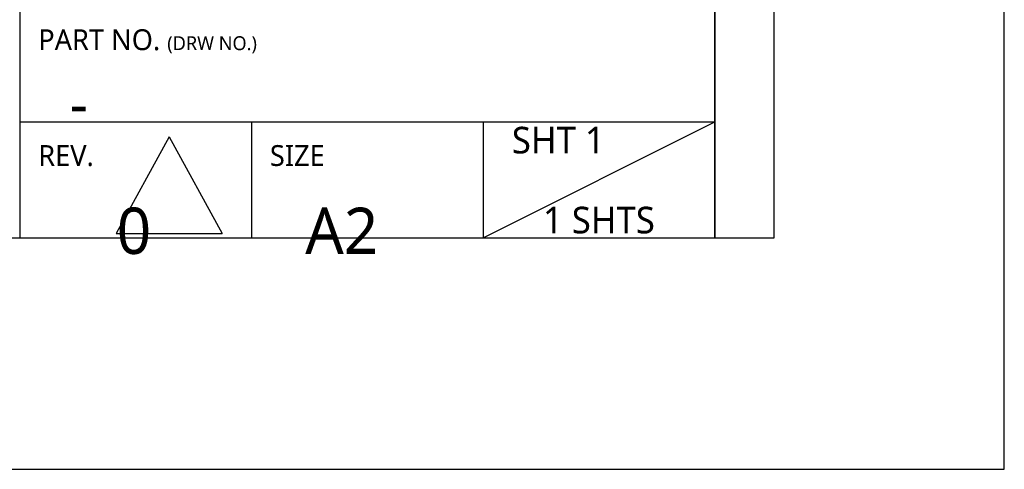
# Model space of a CAD drawing. Header units: millimetres. Extents: x 0 to 594, y 0 to 420.
# Tile 11 of 32: x 509 to 594, y 0 to 39. Entities that reach past the tile are written whole.
import ezdxf

# ---------------------------------------------------------------- set-up
doc = ezdxf.new("R2010")
doc.units = ezdxf.units.MM
doc.header["$LTSCALE"] = 32.67
doc.layers.add('00_TOPRB0400WD-FORMAT', color=7, linetype='CONTINUOUS')
doc.styles.add('TEXTSTYLE_2', font='malgun.ttf')

msp = doc.modelspace()

# ---------------------------------------------------------------- linework, layer by layer
at = {"layer": '00_TOPRB0400WD-FORMAT', "color": 7, "linetype": 'Continuous'}
for p, q in [((594, 0), (594, 420)), ((574.141327, 20), (574, 400)), ((569, 20), (569, 395)), ((20, 20), (574.141327, 20)), ((0, 0), (594, 0))]:
    msp.add_line(p, q, dxfattribs=at)
at = {"layer": '00_TOPRB0400WD-FORMAT', "color": 2, "linetype": 'Continuous'}
for p, q in [((508.999989, 85.999983), (508.999989, 19.999983)), ((568.999989, 85.999983), (568.999989, 19.999983)), ((508.999989, 29.999983), (568.999989, 29.999983)), ((528.999989, 29.999983), (528.999989, 19.999983)), ((548.999989, 29.999983), (548.999989, 19.999983)), ((521.899773, 28.711795), (517.315275, 20.374219)), ((521.899773, 28.711795), (526.484271, 20.374219)), ((448.999989, 19.999983), (568.999989, 19.999983)), ((517.315275, 20.374219), (526.484271, 20.374219))]:
    msp.add_line(p, q, dxfattribs=at)
at = {"layer": '00_TOPRB0400WD-FORMAT', "color": 1, "linetype": 'Continuous'}
msp.add_line((549.001768, 20.000817), (568.999514, 29.999322), dxfattribs=at)

# ---------------------------------------------------------------- texts
at = {"layer": '00_TOPRB0400WD-FORMAT', "color": 2, "linetype": 'Continuous', "line_spacing_factor": 0.9, "style": 'TEXTSTYLE_2'}
for s, insert, char_height, width, attachment_point in [('PART NO. {\\H0.6667x;(DRW NO.)\\P\\P\\H3.3333x;  \\H0.95x;-}', (510.599989, 37.999983), 1.8, 21.83270374, 1), ('SHT 1\\P          \\P         1 SHTS', (555.496546, 29.578778), 2.3, 20.50407407, 2), ('REV.\\P\\P{\\H2.2222x;     0}', (510.599989, 27.999983), 1.8, 12.84444444, 1), ('SIZE\\P\\P     {\\H2.2222x;A2}', (530.599989, 27.999983), 1.8, 11.12592593, 1)]:
    msp.add_mtext(s, dxfattribs=dict(at, insert=insert, char_height=char_height, width=width, attachment_point=attachment_point))

doc.saveas('drawing.dxf')
